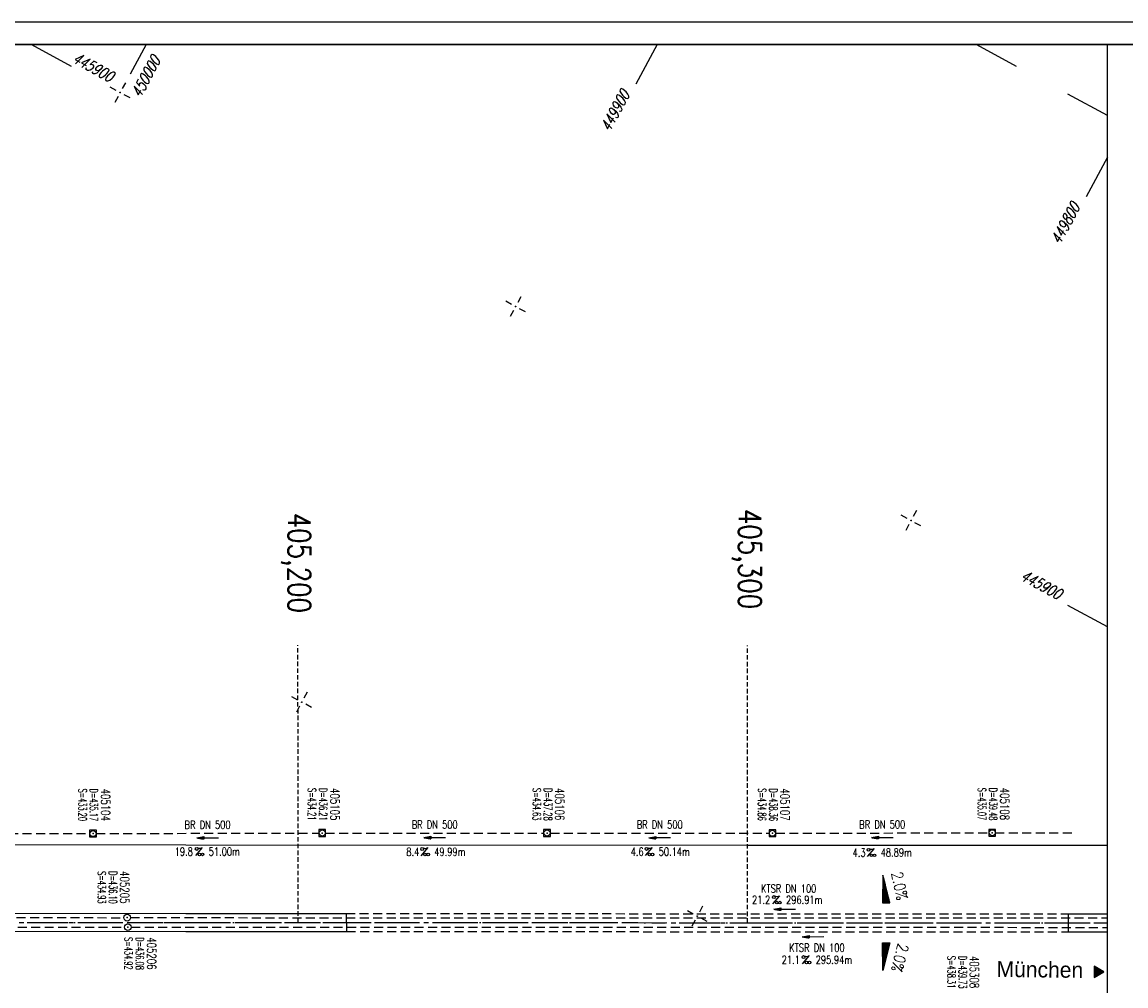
# Model space of a CAD drawing. Extents: x 0 to 1135, y 0 to 420.
# Tile 6 of 31: x 709 to 954, y 206 to 420. Entities that reach past the tile are written whole.
import ezdxf
from ezdxf.enums import TextEntityAlignment as Align

# ---------------------------------------------------------------- set-up
doc = ezdxf.new("R2010")
doc.units = 0
doc.header["$LTSCALE"] = 2
doc.header["$MEASUREMENT"] = 0
for name, pattern in [('ACHSE', [5.5, 4, -0.5, 0.5, -0.5]), ('AUSGEZOGEN', [0]), ('GESTRICH-X2', [1.5, 1, -0.5]), ('GESTRICHELT', [0.75, 0.5, -0.25]), ('STRICHPT-X3', [3, 1.5, -0.75, 0, -0.75])]:
    doc.linetypes.add(name, pattern=pattern)
doc.layers.get('0').update_dxf_attribs({"linetype": 'AUSGEZOGEN'})
for name, color, linetype in [('ACHSE', 250, 'STRICHPT-X3'), ('ACHSETOP', 250, 'ACHSE'), ('FBR', 8, 'CONTINUOUS'), ('GEF', 7, 'AUSGEZOGEN'), ('HEKTOM', 250, 'GESTRICHELT'), ('KANAL', 7, 'GESTRICH-X2'), ('MS-UEBERFAHRT', 8, 'GESTRICH-X2'), ('NETZ', 250, 'CONTINUOUS'), ('PFEIL', 7, 'CONTINUOUS'), ('RAHMEN', 250, 'AUSGEZOGEN'), ('RICHTG', 250, 'CONTINUOUS'), ('SCHACHTNR', 6, 'CONTINUOUS'), ('SCHSYMBOL', 7, 'CONTINUOUS'), ('TEXTO', 4, 'CONTINUOUS'), ('TEXTU', 4, 'CONTINUOUS')]:
    doc.layers.add(name, color=color, linetype=linetype)
doc.styles.add('ROMANS', font='romans.shx', dxfattribs={"width": 0.8})
doc.styles.add('UNIR-O', font='unir_o.shx')

# ---------------------------------------------------------------- blocks, each defined once
blk = doc.blocks.new('IKR')
at = {"color": 0}
for p, q in [((0, 1), (0, 2.5)), ((-2.5, 0), (-1, 0)), ((1, 0), (2.5, 0)), ((0, -2.5), (0, -1))]:
    blk.add_line(p, q, dxfattribs=at)
blk.add_circle((0, 0), 0.05, dxfattribs=at)
blk.add_point((0, 0), dxfattribs=at)
blk = doc.blocks.new('20')
blk.add_lwpolyline([(-0.75, -0.75), (0.75, -0.75), (0.75, 0.75), (-0.75, 0.75)], close=True)
blk.add_circle((0, 0), 0.676)
blk.add_point((0, 0))
blk = doc.blocks.new('PROM')
blk.add_line((1.57, 1.82), (0.02, 0.02))
for centre, radius in [((0.32, 1.51), 0.317), ((0.94, 0.29), 0.283), ((1.64, 0.29), 0.283)]:
    blk.add_circle(centre, radius)
blk.add_arc((0.99, 2.68), 1.03, 239.1414, 303.3549)
blk = doc.blocks.new('PFEIL2')
at = {"color": 0}
for p, q in [((0.88, 0), (-2.4, -0.01)), ((0.88, -0.27), (0.88, 0.28)), ((0.88, 0.28), (2.43, 0.01)), ((0.91, 0.27), (0.88, 0.26)), ((0.97, 0.26), (0.88, 0.25)), ((1.02, 0.25), (0.88, 0.23)), ((1.07, 0.24), (0.88, 0.21)), ((1.13, 0.23), (0.88, 0.19)), ((1.18, 0.22), (0.88, 0.17)), ((1.24, 0.21), (0.88, 0.15)), ((1.29, 0.21), (0.88, 0.14)), ((1.34, 0.2), (0.88, 0.12)), ((1.4, 0.19), (0.88, 0.1)), ((1.45, 0.18), (0.88, 0.08)), ((1.51, 0.17), (0.88, 0.06)), ((1.56, 0.16), (0.88, 0.04)), ((1.61, 0.15), (0.88, 0.02)), ((1.67, 0.14), (0.88, 0.01)), ((1.72, 0.13), (0.88, -0.01)), ((1.78, 0.12), (0.88, -0.03)), ((1.83, 0.11), (0.88, -0.05)), ((1.88, 0.1), (0.88, -0.07)), ((1.94, 0.09), (0.88, -0.09)), ((2.05, 0.08), (0.88, -0.12)), ((1.99, 0.08), (0.88, -0.11)), ((2.1, 0.07), (0.88, -0.14)), ((2.15, 0.06), (0.88, -0.16)), ((2.21, 0.05), (0.88, -0.18)), ((2.26, 0.04), (0.88, -0.2)), ((2.32, 0.03), (0.88, -0.22)), ((2.37, 0.02), (0.88, -0.23)), ((2.42, 0.01), (0.88, -0.25)), ((2.43, 0.01), (0.88, -0.27))]:
    blk.add_line(p, q, dxfattribs=at)
blk = doc.blocks.new('GST')
at = {"color": 0}
blk.add_circle((0, 0), 0.75, dxfattribs=at)
blk.add_point((0, 0), dxfattribs=at)
blk = doc.blocks.new('10')
blk.add_blockref('GST', (0, 0))
blk = doc.blocks.new('*X13')
at = {"color": 0}
for p, q in [((725.83, 193.84), (727.44, 195.45)), ((725.83, 193.85), (727.43, 195.45)), ((725.83, 193.86), (727.42, 195.45)), ((725.83, 193.87), (727.41, 195.45)), ((725.83, 193.88), (727.4, 195.45)), ((725.83, 193.89), (727.39, 195.45)), ((725.83, 193.9), (727.38, 195.45)), ((725.83, 193.91), (727.37, 195.45)), ((725.83, 193.91), (727.37, 195.45)), ((725.83, 193.92), (727.36, 195.45)), ((725.83, 193.93), (727.35, 195.45)), ((725.83, 193.94), (727.34, 195.45)), ((725.83, 193.95), (727.33, 195.45)), ((725.83, 193.96), (727.32, 195.45)), ((725.83, 193.97), (727.31, 195.45)), ((725.83, 193.98), (727.3, 195.45)), ((725.83, 193.99), (727.29, 195.45)), ((725.83, 193.99), (727.29, 195.45)), ((725.83, 194), (727.28, 195.45)), ((725.83, 194.01), (727.27, 195.45)), ((725.83, 194.02), (727.26, 195.45)), ((725.83, 194.03), (727.25, 195.45)), ((725.83, 194.04), (727.24, 195.45)), ((725.83, 194.05), (727.23, 195.45)), ((725.83, 194.06), (727.22, 195.45)), ((725.83, 194.06), (727.21, 195.45)), ((725.83, 194.07), (727.21, 195.45)), ((725.83, 194.08), (727.2, 195.45)), ((725.83, 194.09), (727.19, 195.45)), ((725.83, 194.1), (727.18, 195.45)), ((725.83, 194.11), (727.17, 195.45)), ((725.83, 194.12), (727.16, 195.45)), ((725.83, 194.13), (727.15, 195.45)), ((725.83, 194.14), (727.14, 195.45)), ((725.83, 194.14), (727.14, 195.45)), ((725.83, 194.15), (727.13, 195.45)), ((725.83, 194.16), (727.12, 195.45)), ((725.83, 194.17), (727.11, 195.45)), ((725.83, 194.18), (727.1, 195.45)), ((725.83, 194.19), (727.09, 195.45)), ((725.83, 194.2), (727.08, 195.45)), ((725.83, 194.21), (727.07, 195.45)), ((725.83, 194.21), (727.06, 195.45)), ((725.83, 194.22), (727.06, 195.45)), ((725.83, 194.23), (727.05, 195.45)), ((725.83, 194.24), (727.04, 195.45)), ((725.83, 194.25), (727.03, 195.45)), ((725.83, 194.26), (727.02, 195.45)), ((725.83, 194.27), (727.01, 195.45)), ((725.83, 194.28), (727, 195.45)), ((725.83, 194.29), (726.99, 195.45)), ((725.83, 194.29), (726.99, 195.45)), ((725.83, 194.3), (726.98, 195.45)), ((725.83, 194.31), (726.97, 195.45)), ((725.83, 194.32), (726.96, 195.45)), ((725.83, 194.33), (726.95, 195.45)), ((725.83, 194.34), (726.94, 195.45)), ((725.83, 194.35), (726.93, 195.45)), ((725.83, 194.36), (726.92, 195.45)), ((725.83, 194.37), (726.91, 195.45)), ((725.83, 194.37), (726.91, 195.45)), ((725.83, 194.38), (726.9, 195.45)), ((725.83, 194.39), (726.89, 195.45)), ((725.83, 194.4), (726.88, 195.45)), ((725.83, 194.41), (726.87, 195.45)), ((725.83, 194.42), (726.86, 195.45)), ((725.83, 194.43), (726.85, 195.45)), ((725.83, 194.44), (726.84, 195.45)), ((725.83, 194.44), (726.83, 195.45)), ((725.83, 194.45), (726.83, 195.45)), ((725.83, 194.46), (726.82, 195.45)), ((725.83, 194.47), (726.81, 195.45)), ((725.83, 194.48), (726.8, 195.45)), ((725.83, 194.49), (726.79, 195.45)), ((725.83, 194.5), (726.78, 195.45)), ((725.83, 194.51), (726.77, 195.45)), ((725.83, 194.52), (726.76, 195.45)), ((725.83, 194.52), (726.76, 195.45)), ((725.83, 194.53), (726.75, 195.45)), ((725.83, 194.54), (726.74, 195.45)), ((725.83, 194.55), (726.73, 195.45)), ((725.83, 194.56), (726.72, 195.45)), ((725.83, 194.57), (726.71, 195.45)), ((725.83, 194.58), (726.7, 195.45)), ((725.83, 194.59), (726.69, 195.45)), ((725.83, 194.59), (726.68, 195.45)), ((725.83, 194.6), (726.68, 195.45)), ((725.83, 194.61), (726.67, 195.45)), ((725.83, 194.62), (726.66, 195.45)), ((725.83, 194.63), (726.65, 195.45)), ((725.83, 194.64), (726.64, 195.45)), ((725.83, 194.65), (726.63, 195.45)), ((725.83, 194.66), (726.62, 195.45)), ((725.83, 194.67), (726.61, 195.45)), ((725.83, 194.67), (726.61, 195.45)), ((725.83, 194.68), (726.6, 195.45)), ((725.83, 194.69), (726.59, 195.45)), ((725.83, 194.7), (726.58, 195.45)), ((725.83, 194.71), (726.57, 195.45)), ((725.83, 194.72), (726.56, 195.45)), ((725.83, 194.73), (726.55, 195.45)), ((725.83, 194.74), (726.54, 195.45)), ((725.83, 194.75), (726.53, 195.45)), ((725.83, 194.75), (726.53, 195.45)), ((725.83, 194.76), (726.52, 195.45)), ((725.83, 194.77), (726.51, 195.45)), ((725.83, 194.78), (726.5, 195.45)), ((725.83, 194.79), (726.49, 195.45)), ((725.83, 194.8), (726.48, 195.45)), ((725.83, 194.81), (726.47, 195.45)), ((725.83, 194.82), (726.46, 195.45)), ((725.83, 194.82), (726.45, 195.45)), ((725.83, 194.83), (726.45, 195.45)), ((725.83, 194.84), (726.44, 195.45)), ((725.83, 194.85), (726.43, 195.45)), ((725.83, 194.86), (726.42, 195.45)), ((725.83, 194.87), (726.41, 195.45)), ((725.83, 194.88), (726.4, 195.45)), ((725.83, 194.89), (726.39, 195.45)), ((725.83, 194.9), (726.38, 195.45)), ((725.83, 194.9), (726.38, 195.45)), ((725.83, 194.91), (726.37, 195.45)), ((725.83, 194.92), (726.36, 195.45)), ((725.83, 194.93), (726.35, 195.45)), ((725.83, 194.94), (726.34, 195.45)), ((725.83, 194.95), (726.33, 195.45)), ((725.83, 194.96), (726.32, 195.45)), ((725.83, 194.97), (726.31, 195.45)), ((725.83, 194.98), (726.3, 195.45)), ((725.83, 194.98), (726.3, 195.45)), ((725.83, 194.99), (726.29, 195.45)), ((725.83, 195), (726.28, 195.45)), ((725.83, 195.01), (726.27, 195.45)), ((725.83, 195.02), (726.26, 195.45)), ((725.83, 195.03), (726.25, 195.45)), ((725.83, 195.04), (726.24, 195.45)), ((725.83, 195.05), (726.23, 195.45)), ((725.83, 195.05), (726.22, 195.45)), ((725.83, 195.06), (726.22, 195.45)), ((725.83, 195.07), (726.21, 195.45)), ((725.83, 195.08), (726.2, 195.45)), ((725.83, 195.09), (726.19, 195.45)), ((725.83, 195.1), (726.18, 195.45)), ((725.83, 195.11), (726.17, 195.45)), ((725.83, 195.12), (726.16, 195.45)), ((725.83, 195.13), (726.15, 195.45)), ((725.83, 195.13), (726.15, 195.45)), ((725.83, 195.14), (726.14, 195.45)), ((725.83, 195.15), (726.13, 195.45)), ((725.83, 195.16), (726.12, 195.45)), ((725.83, 195.17), (726.11, 195.45)), ((725.83, 195.18), (726.1, 195.45)), ((725.83, 195.19), (726.09, 195.45)), ((725.83, 195.2), (726.08, 195.45)), ((725.83, 195.2), (726.07, 195.45)), ((725.83, 195.21), (726.07, 195.45)), ((725.83, 195.22), (726.06, 195.45)), ((725.83, 195.23), (726.05, 195.45)), ((725.83, 195.24), (726.04, 195.45)), ((725.83, 195.25), (726.03, 195.45)), ((725.83, 195.26), (726.02, 195.45)), ((725.83, 195.27), (726.01, 195.45)), ((725.83, 195.28), (726, 195.45)), ((725.83, 195.28), (726, 195.45)), ((725.83, 195.29), (725.99, 195.45)), ((725.83, 195.3), (725.98, 195.45)), ((725.83, 195.31), (725.97, 195.45)), ((725.83, 195.32), (725.96, 195.45)), ((725.83, 195.33), (725.95, 195.45)), ((725.83, 195.34), (725.94, 195.45)), ((725.83, 195.35), (725.93, 195.45)), ((725.83, 195.36), (725.92, 195.45)), ((725.83, 195.36), (725.92, 195.45)), ((725.83, 195.37), (725.91, 195.45)), ((725.83, 195.38), (725.9, 195.45)), ((725.83, 195.39), (725.89, 195.45)), ((725.83, 195.4), (725.88, 195.45)), ((725.83, 195.41), (725.87, 195.45)), ((725.83, 195.42), (725.86, 195.45)), ((725.83, 195.43), (725.85, 195.45)), ((725.83, 195.43), (725.84, 195.45)), ((725.83, 195.44), (725.84, 195.45)), ((725.83, 193.83), (727.43, 195.43)), ((725.83, 193.82), (727.43, 195.42)), ((725.83, 193.81), (727.43, 195.41)), ((725.83, 193.8), (727.42, 195.4)), ((725.83, 193.79), (727.42, 195.38)), ((725.83, 193.78), (727.42, 195.37)), ((725.83, 193.77), (727.41, 195.36)), ((725.83, 193.76), (727.41, 195.35)), ((725.83, 193.76), (727.41, 195.34)), ((725.83, 193.75), (727.4, 195.32)), ((725.83, 193.74), (727.4, 195.31)), ((725.83, 193.73), (727.4, 195.3)), ((725.83, 193.72), (727.4, 195.29)), ((725.83, 193.71), (727.39, 195.28)), ((725.83, 193.7), (727.39, 195.26)), ((725.83, 193.69), (727.39, 195.25)), ((725.83, 193.68), (727.38, 195.24)), ((725.83, 193.68), (727.38, 195.23)), ((725.83, 193.67), (727.38, 195.22)), ((725.83, 193.66), (727.37, 195.2)), ((725.83, 193.65), (727.37, 195.19)), ((725.83, 193.64), (727.37, 195.18)), ((725.83, 193.63), (727.36, 195.17)), ((725.83, 193.62), (727.36, 195.16)), ((725.83, 193.61), (727.36, 195.14)), ((725.83, 193.61), (727.35, 195.13)), ((725.83, 193.6), (727.35, 195.12)), ((725.83, 193.59), (727.35, 195.11)), ((725.83, 193.58), (727.34, 195.1)), ((725.83, 193.57), (727.34, 195.08)), ((725.83, 193.56), (727.34, 195.07)), ((725.83, 193.55), (727.34, 195.06)), ((725.83, 193.54), (727.33, 195.05)), ((725.83, 193.53), (727.33, 195.04)), ((725.83, 193.53), (727.33, 195.02)), ((725.83, 193.52), (727.32, 195.01)), ((725.83, 193.51), (727.32, 195)), ((725.83, 193.5), (727.32, 194.99)), ((725.83, 193.49), (727.31, 194.98)), ((725.83, 193.48), (727.31, 194.96)), ((725.83, 193.47), (727.31, 194.95)), ((725.83, 193.46), (727.3, 194.94)), ((725.83, 193.45), (727.3, 194.93)), ((725.83, 193.45), (727.3, 194.92)), ((725.83, 193.44), (727.29, 194.91)), ((725.83, 193.43), (727.29, 194.89)), ((725.83, 193.42), (727.29, 194.88)), ((725.83, 193.41), (727.29, 194.87)), ((725.83, 193.4), (727.28, 194.86)), ((725.83, 193.39), (727.28, 194.85)), ((725.83, 193.38), (727.28, 194.83)), ((725.83, 193.38), (727.27, 194.82)), ((725.83, 193.37), (727.27, 194.81)), ((725.83, 193.36), (727.27, 194.8)), ((725.83, 193.35), (727.26, 194.79)), ((725.83, 193.34), (727.26, 194.77)), ((725.83, 193.33), (727.26, 194.76)), ((725.83, 193.32), (727.25, 194.75)), ((725.83, 193.31), (727.25, 194.74)), ((725.83, 193.3), (727.25, 194.73)), ((725.83, 193.3), (727.24, 194.71)), ((725.83, 193.29), (727.24, 194.7)), ((725.83, 193.28), (727.24, 194.69)), ((725.83, 193.27), (727.23, 194.68)), ((725.83, 193.26), (727.23, 194.67)), ((725.83, 193.25), (727.23, 194.65)), ((725.83, 193.24), (727.23, 194.64)), ((725.83, 193.23), (727.22, 194.63)), ((725.83, 193.22), (727.22, 194.62)), ((725.83, 193.22), (727.22, 194.61)), ((725.83, 193.21), (727.21, 194.59)), ((725.83, 193.2), (727.21, 194.58)), ((725.83, 193.19), (727.21, 194.57)), ((725.83, 193.18), (727.2, 194.56)), ((725.83, 193.17), (727.2, 194.55)), ((725.83, 193.16), (727.2, 194.53)), ((725.83, 193.15), (727.19, 194.52)), ((725.83, 193.15), (727.19, 194.51)), ((725.83, 193.14), (727.19, 194.5)), ((725.83, 193.13), (727.18, 194.49)), ((725.83, 193.12), (727.18, 194.47)), ((725.83, 193.11), (727.18, 194.46)), ((725.83, 193.1), (727.17, 194.45)), ((725.83, 193.09), (727.17, 194.44)), ((725.83, 193.08), (727.17, 194.43)), ((725.83, 193.07), (727.17, 194.41)), ((725.83, 193.07), (727.16, 194.4)), ((725.83, 193.06), (727.16, 194.39)), ((725.83, 193.05), (727.16, 194.38)), ((725.83, 193.04), (727.15, 194.37)), ((725.83, 193.03), (727.15, 194.35)), ((725.83, 193.02), (727.15, 194.34)), ((725.83, 193.01), (727.14, 194.33)), ((725.83, 193), (727.14, 194.32)), ((725.83, 193), (727.14, 194.31)), ((725.83, 192.99), (727.13, 194.29)), ((725.83, 192.98), (727.13, 194.28)), ((725.83, 192.97), (727.13, 194.27)), ((725.83, 192.96), (727.12, 194.26)), ((725.83, 192.95), (727.12, 194.25)), ((725.83, 192.94), (727.12, 194.23)), ((725.83, 192.93), (727.11, 194.22)), ((725.83, 192.92), (727.11, 194.21)), ((725.83, 192.92), (727.11, 194.2)), ((725.83, 192.91), (727.11, 194.19)), ((725.83, 192.9), (727.1, 194.17)), ((725.83, 192.89), (727.1, 194.16)), ((725.83, 192.88), (727.1, 194.15)), ((725.83, 192.87), (727.09, 194.14)), ((725.83, 192.86), (727.09, 194.13)), ((725.83, 192.85), (727.09, 194.11)), ((725.83, 192.84), (727.08, 194.1)), ((725.83, 192.84), (727.08, 194.09)), ((725.83, 192.83), (727.08, 194.08)), ((725.83, 192.82), (727.07, 194.07)), ((725.83, 192.81), (727.07, 194.05)), ((725.83, 192.8), (727.07, 194.04)), ((725.83, 192.79), (727.06, 194.03)), ((725.83, 192.78), (727.06, 194.02)), ((725.83, 192.77), (727.06, 194.01)), ((725.83, 192.77), (727.05, 193.99)), ((725.83, 192.76), (727.05, 193.98)), ((725.83, 192.75), (727.05, 193.97)), ((725.83, 192.74), (727.05, 193.96)), ((725.83, 192.73), (727.04, 193.95)), ((725.83, 192.72), (727.04, 193.93)), ((725.83, 192.71), (727.04, 193.92)), ((725.83, 192.7), (727.03, 193.91)), ((725.83, 192.69), (727.03, 193.9)), ((725.83, 192.69), (727.03, 193.89)), ((725.83, 192.68), (727.02, 193.87)), ((725.83, 192.67), (727.02, 193.86)), ((725.83, 192.66), (727.02, 193.85)), ((725.83, 192.65), (727.01, 193.84)), ((725.83, 192.64), (727.01, 193.83)), ((725.83, 192.63), (727.01, 193.81)), ((725.83, 192.62), (727, 193.8)), ((725.83, 192.62), (727, 193.79)), ((725.83, 192.61), (727, 193.78)), ((725.83, 192.6), (726.99, 193.77)), ((725.83, 192.59), (726.99, 193.75)), ((725.83, 192.58), (726.99, 193.74)), ((725.83, 192.57), (726.99, 193.73)), ((725.83, 192.56), (726.98, 193.72)), ((725.83, 192.55), (726.98, 193.71)), ((725.83, 192.54), (726.98, 193.69)), ((725.83, 192.54), (726.97, 193.68)), ((725.83, 192.53), (726.97, 193.67)), ((725.83, 192.52), (726.97, 193.66)), ((725.83, 192.51), (726.96, 193.65)), ((725.83, 192.5), (726.96, 193.63)), ((725.83, 192.49), (726.96, 193.62)), ((725.83, 192.48), (726.95, 193.61)), ((725.83, 192.47), (726.95, 193.6)), ((725.83, 192.46), (726.95, 193.59)), ((725.83, 192.46), (726.94, 193.57)), ((725.83, 192.45), (726.94, 193.56)), ((725.83, 192.44), (726.94, 193.55)), ((725.83, 192.43), (726.94, 193.54)), ((725.83, 192.42), (726.93, 193.53)), ((725.83, 192.41), (726.93, 193.51)), ((725.83, 192.4), (726.93, 193.5)), ((725.83, 192.39), (726.92, 193.49)), ((725.83, 192.39), (726.92, 193.48)), ((725.83, 192.38), (726.92, 193.47)), ((725.83, 192.37), (726.91, 193.45)), ((725.83, 192.36), (726.91, 193.44)), ((725.83, 192.35), (726.91, 193.43)), ((725.83, 192.34), (726.9, 193.42)), ((725.83, 192.33), (726.9, 193.41)), ((725.83, 192.32), (726.9, 193.39)), ((725.83, 192.31), (726.89, 193.38)), ((725.83, 192.31), (726.89, 193.37)), ((725.83, 192.3), (726.89, 193.36)), ((725.83, 192.29), (726.88, 193.35)), ((725.83, 192.28), (726.88, 193.33)), ((725.83, 192.27), (726.88, 193.32)), ((725.83, 192.26), (726.88, 193.31)), ((725.83, 192.25), (726.87, 193.3)), ((725.83, 192.24), (726.87, 193.29)), ((725.83, 192.24), (726.87, 193.27)), ((725.83, 192.23), (726.86, 193.26)), ((725.83, 192.22), (726.86, 193.25)), ((725.83, 192.21), (726.86, 193.24)), ((725.83, 192.2), (726.85, 193.23)), ((725.83, 192.19), (726.85, 193.21)), ((725.83, 192.18), (726.85, 193.2)), ((725.83, 192.17), (726.84, 193.19)), ((725.83, 192.16), (726.84, 193.18)), ((725.83, 192.16), (726.84, 193.17)), ((725.83, 192.15), (726.83, 193.15)), ((725.83, 192.14), (726.83, 193.14)), ((725.83, 192.13), (726.83, 193.13)), ((725.83, 192.12), (726.82, 193.12)), ((725.83, 192.11), (726.82, 193.11)), ((725.83, 192.1), (726.82, 193.09)), ((725.83, 192.09), (726.82, 193.08)), ((725.83, 192.08), (726.81, 193.07)), ((725.83, 192.08), (726.81, 193.06)), ((725.83, 192.07), (726.81, 193.05)), ((725.83, 192.06), (726.8, 193.03)), ((725.83, 192.05), (726.8, 193.02)), ((725.83, 192.04), (726.8, 193.01)), ((725.83, 192.03), (726.79, 193)), ((725.83, 192.02), (726.79, 192.99)), ((725.83, 192.01), (726.79, 192.97)), ((725.83, 192.01), (726.78, 192.96)), ((725.83, 192), (726.78, 192.95)), ((725.83, 191.99), (726.78, 192.94)), ((725.83, 191.98), (726.77, 192.93)), ((725.83, 191.97), (726.77, 192.91)), ((725.83, 191.96), (726.77, 192.9)), ((725.83, 191.95), (726.76, 192.89)), ((725.83, 191.94), (726.76, 192.88)), ((725.83, 191.93), (726.76, 192.87)), ((725.83, 191.93), (726.76, 192.85)), ((725.83, 191.92), (726.75, 192.84)), ((725.83, 191.91), (726.75, 192.83)), ((725.83, 191.9), (726.75, 192.82)), ((725.83, 191.89), (726.74, 192.81)), ((725.83, 191.88), (726.74, 192.79)), ((725.83, 191.87), (726.74, 192.78)), ((725.83, 191.86), (726.73, 192.77)), ((725.83, 191.85), (726.73, 192.76)), ((725.83, 191.85), (726.73, 192.75)), ((725.83, 191.84), (726.72, 192.73)), ((725.83, 191.83), (726.72, 192.72)), ((725.83, 191.82), (726.72, 192.71)), ((725.83, 191.81), (726.71, 192.7)), ((725.83, 191.8), (726.71, 192.69)), ((725.83, 191.79), (726.71, 192.67)), ((725.83, 191.78), (726.7, 192.66)), ((725.83, 191.78), (726.7, 192.65)), ((725.83, 191.77), (726.7, 192.64)), ((725.83, 191.76), (726.7, 192.63)), ((725.83, 191.75), (726.69, 192.61)), ((725.83, 191.74), (726.69, 192.6)), ((725.83, 191.73), (726.69, 192.59)), ((725.83, 191.72), (726.68, 192.58)), ((725.83, 191.71), (726.68, 192.57)), ((725.83, 191.7), (726.68, 192.55)), ((725.83, 191.7), (726.67, 192.54)), ((725.83, 191.69), (726.67, 192.53)), ((725.83, 191.68), (726.67, 192.52)), ((725.83, 191.67), (726.66, 192.51)), ((725.83, 191.66), (726.66, 192.49)), ((725.83, 191.65), (726.66, 192.48)), ((725.83, 191.64), (726.65, 192.47)), ((725.83, 191.63), (726.65, 192.46)), ((725.83, 191.63), (726.65, 192.45)), ((725.83, 191.62), (726.64, 192.43)), ((725.83, 191.61), (726.64, 192.42)), ((725.83, 191.6), (726.64, 192.41)), ((725.83, 191.59), (726.64, 192.4)), ((725.83, 191.58), (726.63, 192.39)), ((725.83, 191.57), (726.63, 192.37)), ((725.83, 191.56), (726.63, 192.36)), ((725.83, 191.55), (726.62, 192.35)), ((725.83, 191.55), (726.62, 192.34)), ((725.83, 191.54), (726.62, 192.33)), ((725.83, 191.53), (726.61, 192.31)), ((725.83, 191.52), (726.61, 192.3)), ((725.83, 191.51), (726.61, 192.29)), ((725.83, 191.5), (726.6, 192.28)), ((725.83, 191.49), (726.6, 192.27)), ((725.83, 191.48), (726.6, 192.25)), ((725.83, 191.47), (726.59, 192.24)), ((725.83, 191.47), (726.59, 192.23)), ((725.83, 191.46), (726.59, 192.22)), ((725.83, 191.45), (726.59, 192.21)), ((725.83, 191.44), (726.58, 192.19)), ((725.83, 191.43), (726.58, 192.18)), ((725.83, 191.42), (726.58, 192.17)), ((725.83, 191.41), (726.57, 192.16)), ((725.83, 191.4), (726.57, 192.15)), ((725.83, 191.4), (726.57, 192.13)), ((725.83, 191.39), (726.56, 192.12)), ((725.83, 191.38), (726.56, 192.11)), ((725.83, 191.37), (726.56, 192.1)), ((725.83, 191.36), (726.55, 192.09)), ((725.83, 191.35), (726.55, 192.07)), ((725.83, 191.34), (726.55, 192.06)), ((725.83, 191.33), (726.54, 192.05)), ((725.83, 191.32), (726.54, 192.04)), ((725.83, 191.32), (726.54, 192.03)), ((725.83, 191.31), (726.53, 192.01)), ((725.83, 191.3), (726.53, 192)), ((725.83, 191.29), (726.53, 191.99)), ((725.83, 191.28), (726.53, 191.98)), ((725.83, 191.27), (726.52, 191.97)), ((725.83, 191.26), (726.52, 191.95)), ((725.83, 191.25), (726.52, 191.94)), ((725.83, 191.25), (726.51, 191.93)), ((725.83, 191.24), (726.51, 191.92)), ((725.83, 191.23), (726.51, 191.91)), ((725.83, 191.22), (726.5, 191.89)), ((725.83, 191.21), (726.5, 191.88)), ((725.83, 191.2), (726.5, 191.87)), ((725.83, 191.19), (726.49, 191.86)), ((725.83, 191.18), (726.49, 191.85)), ((725.83, 191.17), (726.49, 191.84)), ((725.83, 191.17), (726.48, 191.82)), ((725.83, 191.16), (726.48, 191.81)), ((725.83, 191.15), (726.48, 191.8)), ((725.83, 191.14), (726.47, 191.79)), ((725.83, 191.13), (726.47, 191.78)), ((725.83, 191.12), (726.47, 191.76)), ((725.83, 191.11), (726.47, 191.75)), ((725.83, 191.1), (726.46, 191.74)), ((725.83, 191.09), (726.46, 191.73)), ((725.83, 191.09), (726.46, 191.72)), ((725.83, 191.08), (726.45, 191.7)), ((725.83, 191.07), (726.45, 191.69)), ((725.83, 191.06), (726.45, 191.68)), ((725.83, 191.05), (726.44, 191.67)), ((725.83, 191.04), (726.44, 191.66)), ((725.83, 191.03), (726.44, 191.64)), ((725.83, 191.02), (726.43, 191.63)), ((725.83, 191.02), (726.43, 191.62)), ((725.83, 191.01), (726.43, 191.61)), ((725.83, 191), (726.42, 191.6)), ((725.83, 190.99), (726.42, 191.58)), ((725.83, 190.98), (726.42, 191.57)), ((725.83, 190.97), (726.41, 191.56)), ((725.83, 190.96), (726.41, 191.55)), ((725.83, 190.95), (726.41, 191.54)), ((725.83, 190.94), (726.41, 191.52)), ((725.83, 190.94), (726.4, 191.51)), ((725.83, 190.93), (726.4, 191.5)), ((725.83, 190.92), (726.4, 191.49)), ((725.83, 190.91), (726.39, 191.48)), ((725.83, 190.9), (726.39, 191.46)), ((725.83, 190.89), (726.39, 191.45)), ((725.83, 190.88), (726.38, 191.44)), ((725.83, 190.87), (726.38, 191.43)), ((725.83, 190.87), (726.38, 191.42)), ((725.83, 190.86), (726.37, 191.4)), ((725.83, 190.85), (726.37, 191.39)), ((725.83, 190.84), (726.37, 191.38)), ((725.83, 190.83), (726.36, 191.37)), ((725.83, 190.82), (726.36, 191.36)), ((725.83, 190.81), (726.36, 191.34)), ((725.83, 190.8), (726.35, 191.33)), ((725.83, 190.79), (726.35, 191.32)), ((725.83, 190.79), (726.35, 191.31)), ((725.83, 190.78), (726.35, 191.3)), ((725.83, 190.77), (726.34, 191.28)), ((725.83, 190.76), (726.34, 191.27)), ((725.83, 190.75), (726.34, 191.26)), ((725.83, 190.74), (726.33, 191.25)), ((725.83, 190.73), (726.33, 191.24)), ((725.83, 190.72), (726.33, 191.22)), ((725.83, 190.71), (726.32, 191.21)), ((725.83, 190.71), (726.32, 191.2)), ((725.83, 190.7), (726.32, 191.19)), ((725.83, 190.69), (726.31, 191.18)), ((725.83, 190.68), (726.31, 191.16)), ((725.83, 190.67), (726.31, 191.15)), ((725.83, 190.66), (726.3, 191.14)), ((725.83, 190.65), (726.3, 191.13)), ((725.83, 190.64), (726.3, 191.12)), ((725.83, 190.64), (726.29, 191.1)), ((725.83, 190.63), (726.29, 191.09)), ((725.83, 190.62), (726.29, 191.08)), ((725.83, 190.61), (726.29, 191.07)), ((725.83, 190.6), (726.28, 191.06)), ((725.83, 190.59), (726.28, 191.04)), ((725.83, 190.58), (726.28, 191.03)), ((725.83, 190.57), (726.27, 191.02)), ((725.83, 190.56), (726.27, 191.01)), ((725.83, 190.56), (726.27, 191)), ((725.83, 190.55), (726.26, 190.98)), ((725.83, 190.54), (726.26, 190.97)), ((725.83, 190.53), (726.26, 190.96)), ((725.83, 190.52), (726.25, 190.95)), ((725.83, 190.51), (726.25, 190.94)), ((725.83, 190.5), (726.25, 190.92)), ((725.83, 190.49), (726.24, 190.91)), ((725.83, 190.48), (726.24, 190.9)), ((725.83, 190.48), (726.24, 190.89)), ((725.83, 190.47), (726.24, 190.88)), ((725.83, 190.46), (726.23, 190.86)), ((725.83, 190.45), (726.23, 190.85)), ((725.83, 190.44), (726.23, 190.84)), ((725.83, 190.43), (726.22, 190.83)), ((725.83, 190.42), (726.22, 190.82)), ((725.83, 190.41), (726.22, 190.8)), ((725.83, 190.41), (726.21, 190.79)), ((725.83, 190.4), (726.21, 190.78)), ((725.83, 190.39), (726.21, 190.77)), ((725.83, 190.38), (726.2, 190.76)), ((725.83, 190.37), (726.2, 190.74)), ((725.83, 190.36), (726.2, 190.73)), ((725.83, 190.35), (726.19, 190.72)), ((725.83, 190.34), (726.19, 190.71)), ((725.83, 190.33), (726.19, 190.7)), ((725.83, 190.33), (726.18, 190.68)), ((725.83, 190.32), (726.18, 190.67)), ((725.83, 190.31), (726.18, 190.66)), ((725.83, 190.3), (726.18, 190.65)), ((725.83, 190.29), (726.17, 190.64)), ((725.83, 190.28), (726.17, 190.62)), ((725.83, 190.27), (726.17, 190.61)), ((725.83, 190.26), (726.16, 190.6)), ((725.83, 190.26), (726.16, 190.59)), ((725.83, 190.25), (726.16, 190.58)), ((725.83, 190.24), (726.15, 190.56)), ((725.83, 190.23), (726.15, 190.55)), ((725.83, 190.22), (726.15, 190.54)), ((725.83, 190.21), (726.14, 190.53)), ((725.83, 190.2), (726.14, 190.52)), ((725.83, 190.19), (726.14, 190.5)), ((725.83, 190.18), (726.13, 190.49)), ((725.83, 190.18), (726.13, 190.48)), ((725.83, 190.17), (726.13, 190.47)), ((725.83, 190.16), (726.12, 190.46)), ((725.83, 190.15), (726.12, 190.44)), ((725.83, 190.14), (726.12, 190.43)), ((725.83, 190.13), (726.12, 190.42)), ((725.83, 190.12), (726.11, 190.41)), ((725.83, 190.11), (726.11, 190.4)), ((725.83, 190.1), (726.11, 190.38)), ((725.83, 190.1), (726.1, 190.37)), ((725.83, 190.09), (726.1, 190.36)), ((725.83, 190.08), (726.1, 190.35)), ((725.83, 190.07), (726.09, 190.34)), ((725.83, 190.06), (726.09, 190.32)), ((725.83, 190.05), (726.09, 190.31)), ((725.83, 190.04), (726.08, 190.3)), ((725.83, 190.03), (726.08, 190.29)), ((725.83, 190.03), (726.08, 190.28)), ((725.83, 190.02), (726.07, 190.26)), ((725.83, 190.01), (726.07, 190.25)), ((725.83, 190), (726.07, 190.24)), ((725.83, 189.99), (726.06, 190.23)), ((725.83, 189.98), (726.06, 190.22)), ((725.83, 189.97), (726.06, 190.2)), ((725.83, 189.96), (726.06, 190.19)), ((725.83, 189.95), (726.05, 190.18)), ((725.83, 189.95), (726.05, 190.17)), ((725.83, 189.94), (726.05, 190.16)), ((725.83, 189.93), (726.04, 190.14)), ((725.83, 189.92), (726.04, 190.13)), ((725.83, 189.91), (726.04, 190.12)), ((725.83, 189.9), (726.03, 190.11)), ((725.83, 189.89), (726.03, 190.1)), ((725.83, 189.88), (726.03, 190.08)), ((725.83, 189.88), (726.02, 190.07)), ((725.83, 189.87), (726.02, 190.06)), ((725.83, 189.86), (726.02, 190.05)), ((725.83, 189.85), (726.01, 190.04)), ((725.83, 189.84), (726.01, 190.02)), ((725.83, 189.83), (726.01, 190.01)), ((725.83, 189.82), (726, 190)), ((725.83, 189.81), (726, 189.99)), ((725.83, 189.8), (726, 189.98)), ((725.83, 189.8), (726, 189.96)), ((725.83, 189.79), (725.99, 189.95)), ((725.83, 189.78), (725.99, 189.94)), ((725.83, 189.77), (725.99, 189.93)), ((725.83, 189.76), (725.98, 189.92)), ((725.83, 189.75), (725.98, 189.9)), ((725.83, 189.74), (725.98, 189.89)), ((725.83, 189.73), (725.97, 189.88)), ((725.83, 189.72), (725.97, 189.87)), ((725.83, 189.72), (725.97, 189.86)), ((725.83, 189.71), (725.96, 189.84)), ((725.83, 189.7), (725.96, 189.83)), ((725.83, 189.69), (725.96, 189.82)), ((725.83, 189.68), (725.95, 189.81)), ((725.83, 189.67), (725.95, 189.8)), ((725.83, 189.66), (725.95, 189.78)), ((725.83, 189.65), (725.94, 189.77)), ((725.83, 189.65), (725.94, 189.76)), ((725.83, 189.64), (725.94, 189.75)), ((725.83, 189.63), (725.94, 189.74)), ((725.83, 189.62), (725.93, 189.72)), ((725.83, 189.61), (725.93, 189.71)), ((725.83, 189.6), (725.93, 189.7)), ((725.83, 189.59), (725.92, 189.69)), ((725.83, 189.58), (725.92, 189.68)), ((725.83, 189.57), (725.92, 189.66)), ((725.83, 189.57), (725.91, 189.65)), ((725.83, 189.56), (725.91, 189.64)), ((725.83, 189.55), (725.91, 189.63)), ((725.83, 189.54), (725.9, 189.62)), ((725.83, 189.53), (725.9, 189.6)), ((725.83, 189.52), (725.9, 189.59)), ((725.83, 189.51), (725.89, 189.58)), ((725.83, 189.5), (725.89, 189.57)), ((725.83, 189.49), (725.89, 189.56)), ((725.83, 189.49), (725.89, 189.54)), ((725.83, 189.48), (725.88, 189.53)), ((725.83, 189.47), (725.88, 189.52)), ((725.83, 189.46), (725.88, 189.51)), ((725.83, 189.45), (725.87, 189.5)), ((725.83, 189.44), (725.87, 189.48)), ((725.83, 189.43), (725.87, 189.47)), ((725.83, 189.42), (725.86, 189.46)), ((725.83, 189.42), (725.86, 189.45)), ((725.83, 189.41), (725.86, 189.44)), ((725.83, 189.4), (725.85, 189.42)), ((725.83, 189.39), (725.85, 189.41)), ((725.83, 189.38), (725.85, 189.4)), ((725.83, 189.37), (725.84, 189.39)), ((725.83, 189.36), (725.84, 189.38)), ((725.83, 189.35), (725.84, 189.36)), ((725.83, 189.34), (725.83, 189.35)), ((725.83, 189.34), (725.83, 189.34))]:
    blk.add_line(p, q, dxfattribs=at)
blk = doc.blocks.new('GEF')
at = {"color": 0}
for p, q in [((0.01, 0.02), (0.01, 6.15)), ((1.62, 6.15), (0.01, 0.02)), ((0.01, 6.15), (1.62, 6.15))]:
    blk.add_line(p, q, dxfattribs=at)
blk.add_blockref('*X13', (-725.82, -189.3), dxfattribs=at)

msp = doc.modelspace()

# ---------------------------------------------------------------- linework, layer by layer
at = {"color": 0}
msp.add_line((947.02, 210), (947.19, 209.99), dxfattribs=at)
at = {"layer": 'ACHSE'}
msp.add_lwpolyline([(25, 220.12), (69.96, 220.11), (244.96, 220.03), (369.96, 219.98), (544.96, 219.9), (744.96, 219.82), (869.96, 219.76), (950, 219.73)], dxfattribs=at)
at = {"layer": 'ACHSETOP'}
msp.add_lwpolyline([(25, 220.12), (69.96, 220.11), (244.96, 220.03), (369.96, 219.98), (544.96, 219.9), (744.96, 219.82), (869.96, 219.76), (950, 219.73)], dxfattribs=at)
at = {"layer": 'FBR'}
for p, q in [((780.63, 221.8), (780.74, 217.8)), ((941.24, 221.73), (941.24, 217.73))]:
    msp.add_line(p, q, dxfattribs=at)
msp.add_lwpolyline([(411.59, 237.21), (544.96, 237.15), (744.96, 237.07), (869.96, 237.01), (950, 236.98)], dxfattribs=at)
for points in [[(403.34, 221.96), (544.96, 221.9), (744.96, 221.82), (780.63, 221.8, 0)], [(941.24, 221.73, 0), (950, 221.73, 0)], [(403.33, 217.96), (544.96, 217.9), (744.96, 217.82), (780.74, 217.8, 0)], [(941.24, 217.73, 0), (950, 217.73, 0)]]:
    msp.add_lwpolyline(points, format="xyb", dxfattribs=at)
at = {"layer": 'HEKTOM'}
for p, q in [((769.97, 219.81), (769.93, 281.48)), ((869.96, 219.75), (869.92, 281.43))]:
    msp.add_line(p, q, dxfattribs=at)
at = {"layer": 'KANAL'}
for p, q in [((675.68, 239.64), (723.58, 239.59)), ((725.08, 239.6), (774.58, 239.69)), ((776.08, 239.7), (824.57, 239.7)), ((826.09, 239.69), (874.71, 239.65)), ((876.23, 239.64), (923.62, 239.77)), ((925.04, 239.77), (942.74, 239.74)), ((632.36, 220.96), (731.19, 220.88)), ((632.59, 218.75), (731.33, 218.78)), ((732.69, 220.89), (950, 220.83)), ((732.86, 218.77), (950, 218.73))]:
    msp.add_line(p, q, dxfattribs=at)
at = {"layer": 'MS-UEBERFAHRT', "flags": 128}
for points in [[(780.63, 221.8), (869.96, 221.76, 0), (941.24, 221.73, 0)], [(780.74, 217.8), (869.96, 217.76, 0), (941.24, 217.73, 0)]]:
    msp.add_lwpolyline(points, format="xyb", dxfattribs=at)
at = {"layer": 'NETZ'}
for p, q in [((710.66, 414.98), (719.46, 410.22)), ((736.15, 414.98), (732.62, 408.45)), ((849.83, 414.98), (845.08, 406.18)), ((920.89, 414.98), (929.68, 410.22)), ((949.98, 399.25), (941.18, 404)), ((949.98, 389.94), (945.22, 381.15)), ((949.98, 285.56), (941.18, 290.32))]:
    msp.add_line(p, q, dxfattribs=at)
at = {"layer": 'RAHMEN'}
for p, q in [((1135, 420), (0, 420)), ((950, 0), (950, 415))]:
    msp.add_line(p, q, dxfattribs=at)
at = {"layer": 'RAHMEN', "const_width": 0.35}
msp.add_lwpolyline([(25, 5), (1130, 5), (1130, 415), (25, 415), (25, 5)], dxfattribs=at)
at = {"layer": 'RICHTG'}
for p, q in [((947.02, 210.1), (947, 207.6)), ((947, 207.6), (949.18, 208.83)), ((947.01, 209.2), (948.57, 209.18)), ((947.01, 209.1), (948.75, 209.08)), ((947.01, 209), (948.92, 208.98)), ((947.01, 208.9), (949.09, 208.88)), ((947.01, 208.8), (949.09, 208.78)), ((949.18, 208.83), (947.02, 210.1)), ((947.02, 209.9), (947.37, 209.89)), ((947.02, 209.8), (947.54, 209.79)), ((947.02, 209.7), (947.71, 209.69)), ((947.02, 209.6), (947.88, 209.59)), ((947.02, 209.5), (948.06, 209.49)), ((947.02, 209.4), (948.23, 209.39)), ((947.02, 209.3), (948.4, 209.28)), ((947, 207.9), (947.52, 207.89)), ((947, 207.8), (947.35, 207.79)), ((947, 207.7), (947.18, 207.69)), ((947.01, 208.7), (948.92, 208.68)), ((947.01, 208.6), (948.74, 208.58)), ((947.01, 208.5), (948.57, 208.48)), ((947.01, 208.4), (948.39, 208.38)), ((947.01, 208.3), (948.22, 208.29)), ((947.01, 208.2), (948.05, 208.19)), ((947.01, 208.1), (947.87, 208.09)), ((947.01, 208), (947.7, 207.99))]:
    msp.add_line(p, q, dxfattribs=at)

# ---------------------------------------------------------------- block references
at = {"layer": 'GEF', "xscale": -1, "rotation": 179.4075899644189}
msp.add_blockref('GEF', (900.02, 230.36), dxfattribs=at)
at = {"layer": 'GEF', "rotation": 0.5434572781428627}
msp.add_blockref('GEF', (900.01, 209.14), dxfattribs=at)
at = {"layer": 'NETZ', "rotation": 151.5965}
for p in [(730.38, 404.32), (818.34, 356.75), (906.3, 309.18), (770.77, 268.79), (858.74, 221.22)]:
    msp.add_blockref('IKR', p, dxfattribs=at)
at = {"layer": 'PFEIL'}
for p, rotation in [((749.84, 238.65), 180.1149354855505), ((800.33, 238.7), 180.0039354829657), ((850.4, 238.67), 179.9424354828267), ((899.92, 238.71), 180.1419354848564), ((878.22, 222.78), 179.9813354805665), ((884.54, 216.65), 179.9907354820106)]:
    msp.add_blockref('PFEIL2', p, dxfattribs=dict(at, rotation=rotation))
at = {"layer": 'SCHSYMBOL', "rotation": 359.9754354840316}
for name, p in [('20', (724.34, 239.59)), ('20', (775.34, 239.7)), ('20', (825.33, 239.7)), ('20', (875.47, 239.65)), ('20', (924.36, 239.77)), ('10', (731.94, 220.89)), ('10', (732.09, 218.76))]:
    msp.add_blockref(name, p, dxfattribs=at)
at = {"layer": 'TEXTU'}
for p, rotation in [((747.09, 234.65), 0.1149354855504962), ((797.24, 234.64), 0.003935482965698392), ((847.16, 234.65), 359.9424354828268), ((896.53, 234.45), 0.1419354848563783), ((875.49, 223.95), 359.9813354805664), ((882.09, 210.62), 359.9907354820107)]:
    msp.add_blockref('PROM', p, dxfattribs=dict(at, rotation=rotation))

# ---------------------------------------------------------------- texts
at = {"layer": 'GEF', "style": 'ROMANS', "width": 0.8}
for rotation, p in [(281.6666, (901.89, 230.79)), (255.8114, (903.4, 215.32))]:
    msp.add_text('2.0%%%', height=2.5, rotation=rotation, dxfattribs=at).set_placement(p)
at = {"layer": 'HEKTOM', "style": 'ROMANS', "width": 0.8}
for s, p in [('405,200', (767.73, 310.91)), ('405,300', (867.96, 311.77))]:
    msp.add_text(s, height=5, rotation=269.9754, dxfattribs=at).set_placement(p)
at = {"layer": 'NETZ', "style": 'ROMANS', "oblique": 16.6, "width": 0.75}
for s, rotation, p in [('445900', 331.5965, (719.51, 411.19)), ('450000', 61.5965, (734.87, 402.99)), ('449900', 61.5965, (839.25, 395.41)), ('449800', 61.5965, (939.4, 370.37)), ('445900', 331.5965, (930.41, 296.14))]:
    msp.add_text(s, height=2.5, rotation=rotation, dxfattribs=at).set_placement(p)
at = {"layer": 'RICHTG', "style": 'UNIR-O'}
msp.add_text('München', height=3.5, rotation=359.3082, dxfattribs=at).set_placement((925.32, 207.72))
at = {"layer": 'SCHACHTNR', "style": 'ROMANS'}
for s, height, width, p in [('S=433.20', 1.8, 0.6, (721.14, 249.59)), ('D=435.17', 1.8, 0.6, (723.62, 249.59)), ('405104', 2, 0.7, (726.14, 249.58)), ('S=434.21', 1.8, 0.6, (772.15, 249.71)), ('D=436.21', 1.8, 0.6, (774.64, 249.72)), ('405105', 2, 0.7, (777.15, 249.7)), ('S=434.63', 1.8, 0.6, (822.14, 249.71)), ('D=437.28', 1.8, 0.6, (824.65, 249.7)), ('405106', 2, 0.7, (827.14, 249.71)), ('S=434.86', 1.8, 0.6, (872.26, 249.64)), ('D=438.36', 1.8, 0.6, (874.78, 249.63)), ('405107', 2, 0.7, (877.27, 249.64)), ('S=435.07', 1.8, 0.6, (921.18, 249.77)), ('D=439.48', 1.8, 0.6, (923.67, 249.77)), ('405108', 2, 0.7, (926.15, 249.77)), ('S=434.93', 1.8, 0.6, (725.4, 231.23)), ('D=436.10', 1.8, 0.6, (727.89, 231.23)), ('405205', 2, 0.7, (730.38, 231.23)), ('S=434.92', 1.8, 0.6, (731.36, 216.55)), ('D=436.08', 1.8, 0.6, (733.88, 216.54)), ('405206', 2, 0.7, (736.37, 216.54)), ('S=438.31', 1.8, 0.6, (914.38, 212.4)), ('D=439.73', 1.8, 0.6, (916.89, 212.39)), ('405308', 2, 0.7, (919.38, 212.39))]:
    msp.add_text(s, height=height, rotation=269.9754, dxfattribs=dict(at, width=width)).set_placement(p)
at = {"layer": 'TEXTO', "style": 'ROMANS', "width": 0.75}
for s, rotation, p in [('BR DN 500', 0.1149, (749.83, 240.64)), ('BR DN 500', 0.0039, (800.34, 240.68)), ('BR DN 500', 359.9424, (850.4, 240.68)), ('BR DN 500', 0.1419, (899.9, 240.7)), ('KTSR DN 100', 359.9813, (879.08, 226.45)), ('KTSR DN 100', 359.9907, (885.37, 213.31))]:
    msp.add_text(s, height=1.8, rotation=rotation, dxfattribs=at).set_placement(p, align=Align.CENTER)
at = {"layer": 'TEXTU', "style": 'ROMANS', "width": 0.75}
for s, rotation, p in [('19.8', 0.1149, (742.51, 234.66)), ('51.00m', 0.1149, (750.07, 234.66)), ('8.4', 0.0039, (794.02, 234.62)), ('49.99m', 0.0039, (800.24, 234.63)), ('4.6', 359.9424, (843.94, 234.65)), ('50.14m', 359.9424, (850.16, 234.66)), ('4.3', 0.1419, (893.3, 234.43)), ('48.89m', 0.1419, (899.54, 234.47)), ('21.2', 359.9813, (870.93, 223.96)), ('296.91m', 359.9813, (878.49, 223.95)), ('21.1', 359.9907, (877.53, 210.63)), ('295.94m', 359.9907, (885.09, 210.63))]:
    msp.add_text(s, height=1.8, rotation=rotation, dxfattribs=at).set_placement(p)

doc.saveas('drawing.dxf')
